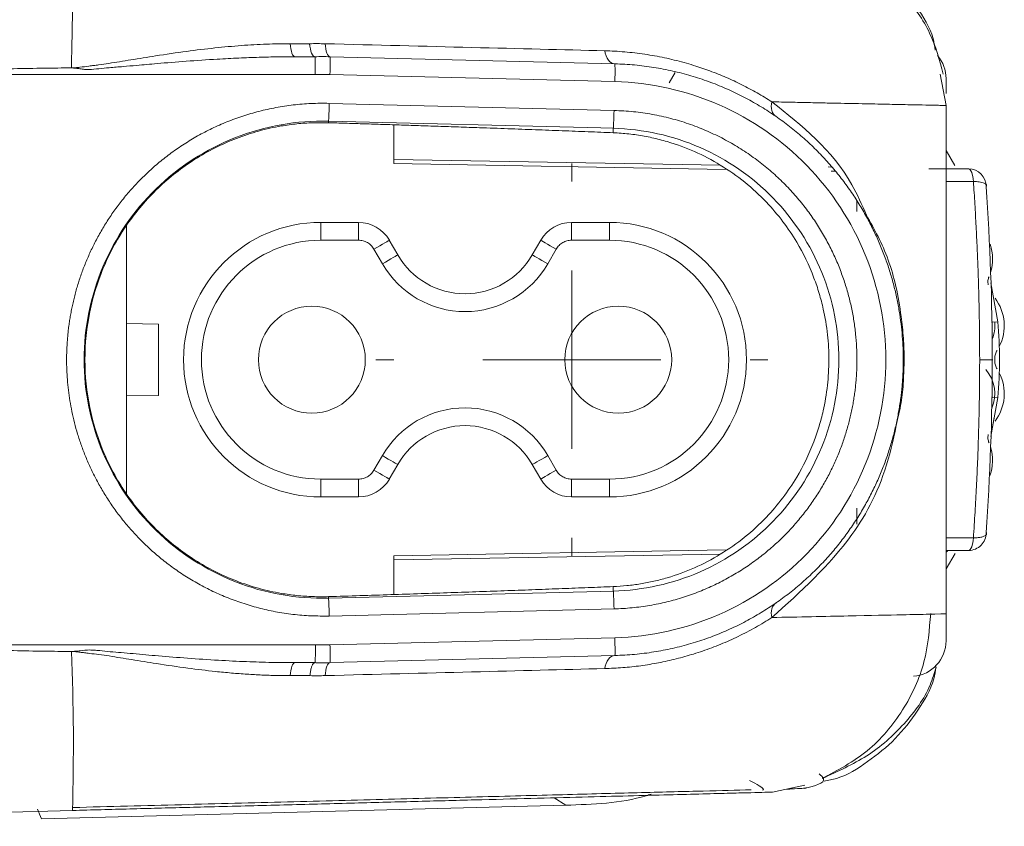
# Model space of a CAD drawing. Header units: millimetres. Extents: x 54 to 738, y 201 to 591.
# Tile 21 of 22: x 711 to 738, y 461 to 484. Entities that reach past the tile are written whole.
import ezdxf

# ---------------------------------------------------------------- set-up
doc = ezdxf.new("R2010")
doc.units = ezdxf.units.MM
doc.header["$LTSCALE"] = 3

# ---------------------------------------------------------------- blocks, each defined once
blk = doc.blocks.new('SW_CENTERMARKSYMBOL_0')
at = {"color": 0, "linetype": 'Continuous', "lineweight": 0}
for p, q in [((0, 5), (0, 5.5)), ((0, 0), (0, 2.5)), ((-5, 0), (-5.5, 0)), ((0, 0), (-2.5, 0)), ((0, 0), (0, -2.5)), ((0, 0), (2.5, 0)), ((5, 0), (5.5, 0)), ((0, -5), (0, -5.5))]:
    blk.add_line(p, q, dxfattribs=at)

msp = doc.modelspace()

# ---------------------------------------------------------------- linework, layer by layer
at = {"color": 7, "linetype": 'Continuous', "lineweight": 0}
for p, q in [((719.02, 482.715), (718.457, 482.715)), ((727.44, 482.515), (719.445, 482.715)), ((728.962, 481.98), (729.13, 482.272)), ((698.675, 482.215), (719.029, 482.215)), ((719.442, 482.216), (727.437, 482.016)), ((736.568, 482.225), (736.733, 481.347)), ((727.416, 481.207), (719.421, 481.407)), ((736.733, 481.347), (736.733, 467.089)), ((719.401, 480.907), (719.399, 480.864)), ((719.401, 480.907), (727.04, 480.716)), ((721.233, 480.803), (721.233, 479.832)), ((727.394, 480.707), (727.392, 480.583)), ((736.983, 479.666), (736.733, 480.081)), ((721.233, 479.832), (721.233, 479.718)), ((721.233, 479.718), (730.547, 479.555)), ((733.506, 479.504), (733.632, 479.502)), ((734.233, 478.667), (734.233, 478.378)), ((713.733, 470.456), (713.733, 477.98)), ((719.183, 478.068), (720.242, 478.068)), ((719.183, 477.568), (719.183, 478.068)), ((720.242, 477.568), (720.242, 478.068)), ((726.224, 478.068), (727.283, 478.068)), ((726.224, 478.068), (726.224, 477.568)), ((727.283, 478.068), (727.283, 477.568)), ((720.242, 477.568), (719.183, 477.568)), ((721.345, 477.158), (721.108, 477.568)), ((725.358, 477.568), (725.121, 477.158)), ((727.283, 477.568), (726.224, 477.568)), ((720.912, 476.908), (720.675, 477.318)), ((725.791, 477.318), (725.554, 476.908)), ((738.188, 475.279), (737.992, 476.377)), ((714.633, 475.218), (713.733, 475.234)), ((714.633, 473.218), (714.633, 475.218)), ((713.733, 473.202), (714.633, 473.218)), ((737.992, 472.06), (738.188, 473.158)), ((738.087, 472.592), (737.992, 472.06)), ((720.675, 471.118), (720.912, 471.528)), ((725.554, 471.528), (725.791, 471.118)), ((721.108, 470.868), (721.345, 471.278)), ((725.121, 471.278), (725.358, 470.868)), ((719.183, 470.868), (720.242, 470.868)), ((719.183, 470.368), (719.183, 470.868)), ((720.242, 470.368), (720.242, 470.868)), ((726.224, 470.868), (727.283, 470.868)), ((726.224, 470.868), (726.224, 470.368)), ((727.283, 470.868), (727.283, 470.368)), ((720.242, 470.368), (719.183, 470.368)), ((727.283, 470.368), (726.224, 470.368)), ((734.233, 470.056), (734.233, 469.605)), ((721.233, 468.718), (730.547, 468.881)), ((721.233, 468.604), (721.233, 468.718)), ((737.372, 468.868), (736.728, 468.868)), ((736.733, 468.356), (736.987, 468.778)), ((736.773, 468.845), (736.74, 468.817)), ((721.233, 468.604), (721.233, 467.633)), ((727.035, 467.72), (719.401, 467.529)), ((727.392, 467.853), (727.394, 467.729)), ((719.401, 467.529), (719.399, 467.572)), ((719.421, 467.029), (727.416, 467.229)), ((727.437, 466.421), (719.442, 466.221)), ((719.033, 466.221), (698.675, 466.221)), ((718.457, 465.721), (719.02, 465.721)), ((719.445, 465.721), (727.44, 465.921)), ((712.213, 461.576), (695.233, 461.131)), ((711.346, 461.337), (726.06, 461.722))]:
    msp.add_line(p, q, dxfattribs=at)
at = {"color": 18, "linetype": 'Continuous', "lineweight": 0}
for p, q in [((727.04, 480.716), (727.394, 480.707)), ((721.233, 479.832), (730.399, 479.675)), ((733.429, 479.623), (733.517, 479.621)), ((736.733, 479.215), (737.502, 479.217)), ((738.188, 475.279), (738.013, 475.273)), ((738.188, 473.158), (738.013, 473.163)), ((737.502, 469.219), (736.733, 469.221)), ((730.399, 468.761), (721.233, 468.604)), ((727.394, 467.729), (727.035, 467.72)), ((732.77, 462.281), (731.864, 462.09)), ((726.06, 461.722), (725.73, 461.93))]:
    msp.add_line(p, q, dxfattribs=at)
at = {"color": 7, "linetype": 'Continuous', "lineweight": 0, "flags": 128}
for points in [[(721.108, 477.568), (721.1, 477.563), (721.075, 477.549), (721.035, 477.526), (720.981, 477.495), (720.916, 477.457), (720.841, 477.414), (720.76, 477.367), (720.675, 477.318)], [(725.791, 477.318), (725.706, 477.367), (725.625, 477.414), (725.55, 477.457), (725.484, 477.495), (725.431, 477.526), (725.391, 477.549), (725.366, 477.563), (725.358, 477.568)], [(721.345, 477.158), (721.337, 477.153), (721.312, 477.139), (721.272, 477.116), (721.218, 477.085), (721.153, 477.047), (721.078, 477.004), (720.996, 476.957), (720.912, 476.908)], [(725.554, 476.908), (725.469, 476.957), (725.388, 477.004), (725.313, 477.047), (725.248, 477.085), (725.194, 477.116), (725.154, 477.139), (725.129, 477.153), (725.121, 477.158)], [(720.912, 471.528), (720.996, 471.479), (721.078, 471.432), (721.153, 471.389), (721.218, 471.351), (721.272, 471.32), (721.312, 471.297), (721.337, 471.283), (721.345, 471.278)], [(725.121, 471.278), (725.129, 471.283), (725.154, 471.297), (725.194, 471.32), (725.248, 471.351), (725.313, 471.389), (725.388, 471.432), (725.469, 471.479), (725.554, 471.528)], [(720.675, 471.118), (720.76, 471.069), (720.841, 471.022), (720.916, 470.979), (720.981, 470.941), (721.035, 470.91), (721.075, 470.887), (721.1, 470.873), (721.108, 470.868)], [(725.358, 470.868), (725.366, 470.873), (725.391, 470.887), (725.431, 470.91), (725.484, 470.941), (725.55, 470.979), (725.625, 471.022), (725.706, 471.069), (725.791, 471.118)]]:
    msp.add_lwpolyline(points, dxfattribs=at)
at = {"color": 7, "linetype": 'Continuous', "lineweight": 0}
for centre, radius, start, end in [((735.733, 482.102), 1, 0, 40.0804), ((720.275, 482.32), 7.168, 357.5694, 1.5655), ((719.183, 474.218), 3.85, 90, 270), ((720.242, 477.068), 1, 30, 90), ((726.224, 477.068), 1, 90, 150), ((727.283, 474.218), 3.85, 270, 90), ((736.762, 477.039), 1.278, 342.7632, 19.0062), ((723.233, 478.248), 2.18, 210, 330), ((737.091, 475.168), 1.278, 332.7632, 37.2368), ((718.933, 474.218), 1.5, 0, 180), ((727.533, 474.218), 1.5, 0, 180), ((737.091, 475.168), 1.013, 338.3009, 5.5647), ((726.233, 474.218), 11.87, 359.7967, 0.2033), ((718.933, 474.218), 1.5, 180, 0), ((727.533, 474.218), 1.5, 180, 0), ((737.091, 473.268), 1.013, 336.0137, 41.4782), ((737.091, 473.268), 1.278, 322.7632, 27.2368), ((723.233, 470.188), 2.18, 30, 150), ((736.762, 471.397), 1.278, 339.2917, 17.2368), ((720.242, 471.368), 1, 270, 330), ((726.224, 471.368), 1, 210, 270), ((735.733, 466.334), 1, 275, 0), ((650.874, 463.392), 61.366, 358.30389, 2.46687), ((712.286, 465.917), 7.162, 358.4327, 2.4325)]:
    msp.add_arc(centre, radius, start, end, dxfattribs=at)
at = {"color": 18, "linetype": 'Continuous', "lineweight": 0}
for points, knots in [([(712.224, 486.703), (712.228, 486.668), (712.24, 486.559), (712.241, 485.743), (712.226, 484.412), (712.202, 483.281), (712.19, 482.715)], [0, 0, 0, 0, 0.138598, 0.42573, 0.712865, 1, 1, 1, 1]), ([(731.845, 481.45), (732.691, 480.779), (733.767, 479.926), (734.373, 478.563), (734.502, 478.273)], [0, 0, 0, 0, 0.786631, 1, 1, 1, 1]), ([(735.404, 472.702), (735.314, 472.264), (735.033, 470.891), (734.004, 468.921), (732.652, 467.71), (731.845, 466.986)], [0, 0, 0, 0, 0.158845, 0.497621, 1, 1, 1, 1]), ([(736.258, 467.079), (736.036, 467.074), (735.543, 467.064), (734.077, 467.033), (732.595, 467.002), (731.845, 466.986)], [0, 0, 0, 0, 0.286759, 0.63859, 1, 1, 1, 1])]:
    msp.add_open_spline(points, degree=3, knots=knots, dxfattribs=at)
at = {"color": 7, "linetype": 'Continuous', "lineweight": 0}
for points, knots in [([(736.432, 482.898), (736.415, 483.008), (736.344, 483.451), (735.906, 484.134), (735.084, 485.17), (733.707, 486.104), (732.458, 486.268), (731.864, 486.346)], [0, 0, 0, 0, 0.054351, 0.219713, 0.386318, 0.708315, 1, 1, 1, 1]), ([(736.654, 482.23), (736.552, 482.617), (736.346, 483.396), (735.589, 484.474), (734.561, 485.387), (733.682, 485.776), (733.249, 485.967)], [0, 0, 0, 0, 0.250943, 0.50464, 0.756085, 1, 1, 1, 1]), ([(712.183, 482.403), (712.219, 482.404), (712.299, 482.407), (712.464, 482.424), (712.637, 482.448), (712.812, 482.469), (712.997, 482.492), (713.239, 482.527), (713.541, 482.577), (713.979, 482.648), (714.609, 482.749), (715.395, 482.865), (716.198, 482.963), (716.944, 483.031), (717.649, 483.073), (718.104, 483.078), (718.326, 483.081)], [0, 0, 0, 0, 0.017311, 0.038234, 0.079134, 0.100479, 0.122451, 0.168434, 0.217267, 0.268938, 0.381565, 0.524071, 0.652757, 0.774715, 0.8904, 1, 1, 1, 1]), ([(718.457, 482.715), (718.429, 482.715), (718.399, 482.749), (718.35, 482.885), (718.333, 482.984), (718.326, 483.081)], [0, 0, 0, 0, 0.5, 0.5, 1, 1, 1, 1]), ([(718.871, 483.08), (718.944, 483.081), (719.09, 483.083), (719.235, 483.08), (719.308, 483.079)], [0, 0, 0, 0, 0.498269, 1, 1, 1, 1]), ([(718.871, 483.08), (718.88, 482.982), (718.9, 482.884), (718.955, 482.749), (718.989, 482.715), (719.02, 482.715)], [0, 0, 0, 0, 0.5, 0.5, 1, 1, 1, 1]), ([(719.308, 483.079), (720.727, 483.043), (722.104, 483.008), (724.733, 482.942), (725.984, 482.911), (727.152, 482.882)], [0, 0, 0, 0, 0.5, 0.5, 1, 1, 1, 1]), ([(719.445, 482.715), (719.415, 482.716), (719.382, 482.75), (719.331, 482.884), (719.315, 482.982), (719.309, 483.079)], [0, 0, 0, 0, 0.5, 0.5, 1, 1, 1, 1]), ([(727.152, 482.882), (727.246, 482.879), (727.436, 482.872), (727.717, 482.852), (727.998, 482.823), (728.278, 482.786), (728.556, 482.741), (728.833, 482.687), (729.108, 482.624), (729.381, 482.553), (729.717, 482.454), (730.113, 482.319), (730.565, 482.137), (731.008, 481.931), (731.439, 481.702), (731.709, 481.535), (731.845, 481.45)], [0, 0, 0, 0, 0.053428, 0.107057, 0.160925, 0.215066, 0.269517, 0.324311, 0.379477, 0.435047, 0.491045, 0.588196, 0.687628, 0.789399, 0.893529, 1, 1, 1, 1]), ([(727.44, 482.515), (727.379, 482.517), (727.311, 482.552), (727.204, 482.688), (727.167, 482.786), (727.152, 482.882)], [0, 0, 0, 0, 0.5, 0.5, 1, 1, 1, 1]), ([(718.457, 482.715), (718.296, 482.715), (717.961, 482.713), (717.437, 482.7), (716.872, 482.678), (716.19, 482.643), (715.424, 482.591), (714.669, 482.53), (714.079, 482.478), (713.631, 482.438), (713.279, 482.41), (712.961, 482.382), (712.762, 482.358), (712.649, 482.355), (712.605, 482.356), (712.53, 482.36), (712.426, 482.375), (712.324, 482.391), (712.253, 482.398), (712.218, 482.4), (712.198, 482.401), (712.188, 482.401), (712.183, 482.401)], [0, 0, 0, 0, 0.077059, 0.160723, 0.250994, 0.347874, 0.487132, 0.617417, 0.708919, 0.768987, 0.831017, 0.877139, 0.920665, 0.925891, 0.93107, 0.941305, 0.961395, 0.980978, 0.990549, 0.995286, 0.997646, 1, 1, 1, 1]), ([(719.02, 482.715), (719.021, 482.714), (719.022, 482.712), (719.023, 482.695), (719.024, 482.662), (719.025, 482.609), (719.027, 482.535), (719.028, 482.44), (719.029, 482.331), (719.029, 482.254), (719.029, 482.215)], [0, 0, 0, 0, 0.086548, 0.186113, 0.298949, 0.424459, 0.560877, 0.705137, 0.853074, 1, 1, 1, 1]), ([(719.445, 482.715), (719.448, 482.715), (719.449, 482.661), (719.447, 482.476), (719.445, 482.346), (719.442, 482.216)], [0, 0, 0, 0, 0.5, 0.5, 1, 1, 1, 1]), ([(698.675, 482.215), (699.259, 482.222), (700.423, 482.237), (702.16, 482.259), (703.879, 482.278), (706.131, 482.299), (708.356, 482.333), (710.305, 482.375), (711.392, 482.394), (711.932, 482.4), (712.183, 482.403)], [0, 0, 0, 0, 0.129663, 0.258575, 0.385715, 0.511424, 0.758563, 0.879998, 0.944312, 1, 1, 1, 1]), ([(727.44, 465.921), (727.533, 465.924), (727.717, 465.931), (727.992, 465.952), (728.263, 465.981), (728.532, 466.019), (728.798, 466.065), (729.06, 466.12), (729.318, 466.183), (729.572, 466.253), (729.821, 466.331), (730.067, 466.415), (730.307, 466.507), (730.543, 466.605), (730.774, 466.71), (731, 466.821), (731.221, 466.937), (731.436, 467.06), (731.646, 467.187), (731.85, 467.32), (732.049, 467.457), (732.243, 467.599), (732.43, 467.745), (732.612, 467.896), (732.788, 468.05), (732.958, 468.207), (733.122, 468.368), (733.281, 468.532), (733.433, 468.699), (733.58, 468.868), (733.721, 469.04), (733.856, 469.214), (733.985, 469.39), (734.108, 469.567), (734.226, 469.746), (734.338, 469.926), (734.445, 470.107), (734.545, 470.29), (734.641, 470.472), (734.731, 470.656), (734.815, 470.84), (734.894, 471.024), (734.969, 471.208), (735.038, 471.392), (735.102, 471.575), (735.161, 471.758), (735.215, 471.941), (735.265, 472.123), (735.31, 472.304), (735.35, 472.484), (735.387, 472.663), (735.418, 472.841), (735.446, 473.017), (735.47, 473.192), (735.49, 473.366), (735.506, 473.538), (735.518, 473.708), (735.526, 473.877), (735.532, 474.044), (735.534, 474.265), (735.529, 474.544), (735.509, 474.884), (735.473, 475.23), (735.423, 475.583), (735.355, 475.94), (735.27, 476.302), (735.166, 476.668), (735.043, 477.035), (734.9, 477.404), (734.737, 477.773), (734.552, 478.14), (734.345, 478.505), (734.115, 478.865), (733.862, 479.219), (733.586, 479.565), (733.287, 479.902), (732.964, 480.228), (732.618, 480.54), (732.248, 480.837), (731.855, 481.117), (731.44, 481.378), (731.003, 481.618), (730.546, 481.834), (730.069, 482.024), (729.573, 482.187), (729.06, 482.32), (728.532, 482.421), (727.991, 482.491), (727.625, 482.507), (727.44, 482.515)], [0, 0, 0, 0, 0.010805, 0.021538, 0.032196, 0.042779, 0.053283, 0.063709, 0.074056, 0.084325, 0.094515, 0.104628, 0.114663, 0.124621, 0.134501, 0.144305, 0.154032, 0.163683, 0.173258, 0.182756, 0.192178, 0.201523, 0.210791, 0.219982, 0.229097, 0.238134, 0.247094, 0.255978, 0.264784, 0.273514, 0.282167, 0.290743, 0.299243, 0.307665, 0.31601, 0.324279, 0.33247, 0.340585, 0.348623, 0.356585, 0.364469, 0.372277, 0.380008, 0.387662, 0.395239, 0.402739, 0.410163, 0.417509, 0.424778, 0.431971, 0.439087, 0.446126, 0.453088, 0.459974, 0.466783, 0.473515, 0.480169, 0.486747, 0.493249, 0.499673, 0.512624, 0.525883, 0.539449, 0.553322, 0.567503, 0.58199, 0.596784, 0.611886, 0.627295, 0.643011, 0.659035, 0.675365, 0.692002, 0.708946, 0.726198, 0.743757, 0.761623, 0.779796, 0.798277, 0.817065, 0.83616, 0.85556, 0.875266, 0.895277, 0.915598, 0.93623, 0.957175, 0.978435, 1, 1, 1, 1]), ([(727.437, 482.016), (728.441, 481.99), (729.441, 481.769), (731.282, 480.965), (732.124, 480.384), (733.527, 478.945), (734.088, 478.089), (734.845, 476.227), (735.042, 475.223), (735.042, 473.213), (734.845, 472.209), (734.088, 470.348), (733.527, 469.491), (732.124, 468.053), (731.282, 467.471), (729.441, 466.667), (728.441, 466.446), (727.437, 466.421)], [0, 0, 0, 0, 0.125, 0.125, 0.25, 0.25, 0.375, 0.375, 0.5, 0.5, 0.625, 0.625, 0.75, 0.75, 0.875, 0.875, 1, 1, 1, 1]), ([(736.733, 482.102), (736.733, 482.072), (736.733, 482.025), (736.733, 481.827), (736.733, 481.709), (736.733, 481.683)], [0, 0, 0, 0, 0.588061, 0.907825, 1, 1, 1, 1]), ([(731.844, 481.45), (731.824, 481.367), (731.823, 481.28), (731.867, 481.132), (731.91, 481.074), (731.962, 481.039)], [0, 0, 0, 0, 0.5, 0.5, 1, 1, 1, 1]), ([(736.733, 481.347), (736.732, 481.348), (736.731, 481.349), (736.719, 481.348), (736.696, 481.348), (736.659, 481.348), (736.586, 481.351), (736.416, 481.354), (736.08, 481.361), (735.64, 481.37), (735.224, 481.379), (734.909, 481.386), (734.564, 481.393), (734.188, 481.401), (733.782, 481.409), (733.344, 481.418), (732.876, 481.428), (732.379, 481.439), (732.023, 481.446), (731.845, 481.45)], [0, 0, 0, 0, 0.023509, 0.056387, 0.088433, 0.116621, 0.16453, 0.242647, 0.364532, 0.495051, 0.549813, 0.604912, 0.660346, 0.716115, 0.772221, 0.828662, 0.885439, 0.942552, 1, 1, 1, 1]), ([(719.421, 481.407), (719.336, 481.408), (719.166, 481.411), (718.913, 481.403), (718.661, 481.387), (718.412, 481.363), (718.167, 481.33), (717.924, 481.289), (717.685, 481.241), (717.45, 481.184), (717.219, 481.121), (716.992, 481.05), (716.769, 480.973), (716.552, 480.889), (716.338, 480.799), (716.13, 480.703), (715.927, 480.602), (715.728, 480.495), (715.535, 480.382), (715.347, 480.265), (715.165, 480.144), (714.988, 480.018), (714.816, 479.888), (714.65, 479.755), (714.49, 479.618), (714.335, 479.477), (714.186, 479.334), (714.042, 479.188), (713.904, 479.039), (713.771, 478.888), (713.644, 478.735), (713.523, 478.58), (713.407, 478.424), (713.296, 478.266), (713.191, 478.107), (713.091, 477.947), (712.996, 477.786), (712.907, 477.624), (712.822, 477.463), (712.743, 477.3), (712.669, 477.138), (712.599, 476.976), (712.534, 476.814), (712.474, 476.653), (712.418, 476.492), (712.367, 476.331), (712.32, 476.172), (712.277, 476.013), (712.239, 475.856), (712.204, 475.7), (712.173, 475.545), (712.146, 475.391), (712.122, 475.239), (712.102, 475.088), (712.086, 474.939), (712.073, 474.792), (712.063, 474.646), (712.055, 474.503), (712.051, 474.361), (712.049, 474.175), (712.054, 473.94), (712.07, 473.655), (712.099, 473.363), (712.141, 473.063), (712.198, 472.757), (712.27, 472.446), (712.357, 472.129), (712.463, 471.81), (712.586, 471.487), (712.728, 471.164), (712.889, 470.84), (713.071, 470.517), (713.275, 470.197), (713.5, 469.882), (713.747, 469.572), (714.016, 469.271), (714.309, 468.979), (714.624, 468.699), (714.961, 468.433), (715.322, 468.183), (715.703, 467.951), (716.107, 467.74), (716.53, 467.552), (716.973, 467.388), (717.434, 467.252), (717.912, 467.144), (718.405, 467.07), (718.909, 467.027), (719.25, 467.028), (719.421, 467.029)], [0, 0, 0, 0, 0.011141, 0.0222, 0.033176, 0.044067, 0.054871, 0.065586, 0.076211, 0.086744, 0.097186, 0.107538, 0.1178, 0.127972, 0.138054, 0.148047, 0.157951, 0.167766, 0.177493, 0.187132, 0.196683, 0.206145, 0.215519, 0.224805, 0.234001, 0.243109, 0.252128, 0.261058, 0.269898, 0.27865, 0.287314, 0.295889, 0.304375, 0.312772, 0.32108, 0.3293, 0.33743, 0.345472, 0.353425, 0.361289, 0.369064, 0.37675, 0.384348, 0.391857, 0.399277, 0.406609, 0.413852, 0.421006, 0.428071, 0.435047, 0.441934, 0.448733, 0.455442, 0.462063, 0.468595, 0.475038, 0.481393, 0.487659, 0.493836, 0.499924, 0.511997, 0.52444, 0.537251, 0.550431, 0.563981, 0.5779, 0.592189, 0.606848, 0.621876, 0.637272, 0.653038, 0.669173, 0.685678, 0.702552, 0.719796, 0.737408, 0.75539, 0.773742, 0.792463, 0.811552, 0.831009, 0.850833, 0.871025, 0.891589, 0.912526, 0.933839, 0.95553, 0.977589, 1, 1, 1, 1]), ([(719.401, 480.907), (719.402, 480.908), (719.403, 480.92), (719.407, 480.97), (719.408, 481.008), (719.412, 481.105), (719.415, 481.164), (719.418, 481.286), (719.42, 481.349), (719.421, 481.407)], [0, 0, 0, 0, 0.25, 0.25, 0.5, 0.5, 0.75, 0.75, 1, 1, 1, 1]), ([(727.394, 480.707), (727.396, 480.71), (727.4, 480.765), (727.408, 480.949), (727.413, 481.078), (727.416, 481.207)], [0, 0, 0, 0, 0.5, 0.5, 1, 1, 1, 1]), ([(727.416, 467.229), (727.501, 467.232), (727.67, 467.238), (727.921, 467.259), (728.17, 467.287), (728.416, 467.325), (728.659, 467.37), (728.898, 467.424), (729.133, 467.485), (729.364, 467.555), (729.59, 467.631), (729.812, 467.715), (730.029, 467.805), (730.241, 467.901), (730.448, 468.004), (730.65, 468.113), (730.847, 468.227), (731.038, 468.346), (731.223, 468.47), (731.403, 468.599), (731.577, 468.733), (731.746, 468.87), (731.909, 469.012), (732.066, 469.157), (732.217, 469.305), (732.362, 469.456), (732.501, 469.611), (732.634, 469.767), (732.762, 469.927), (732.883, 470.088), (732.999, 470.251), (733.109, 470.416), (733.213, 470.582), (733.312, 470.749), (733.405, 470.917), (733.493, 471.086), (733.575, 471.255), (733.651, 471.425), (733.723, 471.595), (733.789, 471.765), (733.85, 471.935), (733.906, 472.105), (733.957, 472.274), (734.004, 472.442), (734.046, 472.61), (734.083, 472.776), (734.116, 472.942), (734.144, 473.106), (734.169, 473.269), (734.189, 473.431), (734.205, 473.591), (734.218, 473.75), (734.226, 473.907), (734.231, 474.062), (734.234, 474.284), (734.227, 474.575), (734.199, 474.939), (734.151, 475.309), (734.081, 475.683), (733.989, 476.061), (733.873, 476.442), (733.734, 476.822), (733.569, 477.202), (733.377, 477.578), (733.159, 477.949), (732.914, 478.312), (732.642, 478.666), (732.341, 479.007), (732.014, 479.334), (731.658, 479.644), (731.277, 479.934), (730.869, 480.201), (730.437, 480.443), (729.981, 480.657), (729.503, 480.841), (729.005, 480.991), (728.489, 481.104), (727.957, 481.181), (727.597, 481.199), (727.416, 481.207)], [0, 0, 0, 0, 0.011766, 0.02345, 0.035051, 0.046565, 0.05799, 0.069323, 0.080564, 0.091711, 0.102767, 0.11373, 0.124603, 0.135385, 0.146076, 0.156678, 0.167189, 0.177611, 0.187943, 0.198186, 0.208339, 0.218402, 0.228376, 0.238259, 0.248051, 0.257754, 0.267366, 0.276888, 0.28632, 0.295662, 0.304914, 0.314076, 0.323148, 0.33213, 0.341022, 0.349823, 0.358535, 0.367156, 0.375687, 0.384128, 0.392479, 0.40074, 0.408911, 0.416992, 0.424983, 0.432884, 0.440695, 0.448415, 0.456045, 0.463585, 0.471035, 0.478395, 0.485665, 0.492845, 0.499935, 0.516425, 0.533292, 0.550536, 0.568158, 0.586159, 0.604538, 0.623295, 0.642429, 0.661941, 0.681831, 0.7021, 0.722746, 0.743769, 0.765171, 0.786951, 0.80911, 0.831645, 0.854556, 0.877844, 0.901511, 0.92556, 0.949998, 0.974819, 1, 1, 1, 1]), ([(719.401, 467.529), (718.512, 467.507), (717.617, 467.664), (715.96, 468.314), (715.198, 468.806), (713.924, 470.049), (713.412, 470.798), (712.721, 472.439), (712.542, 473.328), (712.541, 475.108), (712.721, 475.998), (713.412, 477.638), (713.924, 478.388), (715.198, 479.63), (715.96, 480.122), (717.617, 480.772), (718.513, 480.929), (719.401, 480.907)], [0, 0, 0, 0, 0.125, 0.125, 0.25, 0.25, 0.375, 0.375, 0.5, 0.5, 0.625, 0.625, 0.75, 0.75, 0.875, 0.875, 1, 1, 1, 1]), ([(719.399, 467.572), (719.325, 467.571), (719.178, 467.568), (718.956, 467.572), (718.736, 467.584), (718.515, 467.603), (718.296, 467.629), (717.936, 467.685), (717.438, 467.795), (716.816, 468), (716.217, 468.265), (715.457, 468.696), (714.584, 469.379), (713.715, 470.396), (713.061, 471.574), (712.656, 472.867), (712.519, 474.218), (712.656, 475.569), (713.061, 476.861), (713.714, 478.04), (714.584, 479.057), (715.456, 479.74), (716.217, 480.171), (716.816, 480.436), (717.438, 480.641), (718.008, 480.768), (718.516, 480.837), (718.958, 480.869), (719.252, 480.865), (719.399, 480.864)], [0, 0, 0, 0, 0.010905, 0.021748, 0.032539, 0.04329, 0.054011, 0.064715, 0.096111, 0.127303, 0.158189, 0.188989, 0.250577, 0.312486, 0.374705, 0.437205, 0.5, 0.562796, 0.625294, 0.687515, 0.749424, 0.811013, 0.841812, 0.872702, 0.903892, 0.935291, 0.956714, 0.978253, 1, 1, 1, 1]), ([(719.399, 480.864), (719.555, 480.859), (719.874, 480.849), (720.36, 480.834), (720.865, 480.818), (721.39, 480.801), (721.931, 480.783), (722.489, 480.764), (723.062, 480.744), (723.715, 480.722), (724.437, 480.696), (725.211, 480.668), (725.963, 480.639), (726.693, 480.611), (727.159, 480.592), (727.392, 480.583)], [0, 0, 0, 0, 0.052816, 0.108399, 0.166749, 0.227867, 0.291752, 0.358404, 0.427823, 0.50001, 0.600008, 0.700006, 0.800004, 0.900002, 1, 1, 1, 1]), ([(727.394, 480.707), (728.23, 480.686), (729.062, 480.503), (730.595, 479.833), (731.295, 479.349), (732.463, 478.152), (732.93, 477.44), (733.56, 475.89), (733.724, 475.054), (733.724, 473.382), (733.56, 472.546), (732.93, 470.996), (732.463, 470.284), (731.295, 469.087), (730.595, 468.603), (729.062, 467.933), (728.229, 467.75), (727.394, 467.729)], [0, 0, 0, 0, 0.125, 0.125, 0.25, 0.25, 0.375, 0.375, 0.5, 0.5, 0.625, 0.625, 0.75, 0.75, 0.875, 0.875, 1, 1, 1, 1]), ([(727.392, 480.583), (727.465, 480.579), (727.613, 480.572), (727.832, 480.551), (728.05, 480.523), (728.266, 480.487), (728.482, 480.444), (728.695, 480.393), (729.103, 480.281), (729.689, 480.066), (730.417, 479.685), (731.093, 479.211), (731.674, 478.675), (732.156, 478.109), (732.615, 477.428), (732.949, 476.752), (733.174, 476.091), (733.311, 475.572), (733.417, 474.953), (733.459, 474.208), (733.415, 473.464), (733.307, 472.847), (733.17, 472.331), (732.945, 471.675), (732.612, 471.003), (732.154, 470.325), (731.673, 469.76), (731.092, 469.224), (730.417, 468.751), (729.689, 468.37), (729.053, 468.136), (728.538, 468.002), (728.161, 467.928), (727.78, 467.876), (727.521, 467.861), (727.392, 467.853)], [0, 0, 0, 0, 0.0111796, 0.0224555, 0.0338344, 0.0453229, 0.0569274, 0.0686539, 0.0805087, 0.1253292, 0.1715859, 0.219565, 0.2673347, 0.3078955, 0.346015, 0.4029289, 0.4245441, 0.4442197, 0.4736386, 0.5003715, 0.5270651, 0.5565298, 0.5761453, 0.5976696, 0.6542547, 0.6922789, 0.7327316, 0.7804887, 0.8284399, 0.874692, 0.9195034, 0.9401612, 0.9604407, 0.9803753, 1, 1, 1, 1]), ([(737.678, 474.218), (737.677, 474.357), (737.677, 474.636), (737.673, 475.055), (737.666, 475.476), (737.657, 475.898), (737.646, 476.322), (737.63, 476.805), (737.608, 477.35), (737.578, 477.963), (737.543, 478.588), (737.516, 479.006), (737.502, 479.217)], [0, 0, 0, 0, 0.082166, 0.164774, 0.247831, 0.331344, 0.41532, 0.499766, 0.619275, 0.742469, 0.86937, 1, 1, 1, 1]), ([(737.86, 479.068), (737.872, 479.085), (737.875, 479.103), (737.856, 479.139), (737.834, 479.156), (737.765, 479.185), (737.719, 479.197), (737.615, 479.212), (737.558, 479.216), (737.502, 479.217)], [0, 0, 0, 0, 0.25, 0.25, 0.5, 0.5, 0.75, 0.75, 1, 1, 1, 1]), ([(734.502, 478.273), (734.721, 477.878), (735.154, 477.098), (735.437, 475.84), (735.542, 474.836), (735.564, 474.218), (735.539, 473.608), (735.499, 473.074), (735.43, 472.803), (735.404, 472.702)], [0, 0, 0, 0, 0.291662, 0.576635, 0.671109, 0.760459, 0.849723, 0.944187, 1, 1, 1, 1]), ([(719.183, 470.868), (717.334, 470.868), (715.833, 472.369), (715.833, 476.067), (717.334, 477.568), (719.183, 477.568)], [0, 0, 0, 0, 0.5, 0.5, 1, 1, 1, 1]), ([(720.675, 477.318), (720.663, 477.337), (720.64, 477.374), (720.597, 477.423), (720.548, 477.466), (720.475, 477.514), (720.374, 477.558), (720.286, 477.565), (720.242, 477.568)], [0, 0, 0, 0, 0.126669, 0.250891, 0.374782, 0.50047, 0.748076, 1, 1, 1, 1]), ([(726.224, 477.568), (726.202, 477.567), (726.158, 477.565), (726.094, 477.552), (726.032, 477.531), (725.954, 477.493), (725.865, 477.427), (725.815, 477.355), (725.791, 477.318)], [0, 0, 0, 0, 0.126669, 0.250891, 0.374782, 0.50047, 0.748076, 1, 1, 1, 1]), ([(727.283, 477.568), (729.132, 477.568), (730.633, 476.067), (730.633, 472.369), (729.132, 470.868), (727.283, 470.868)], [0, 0, 0, 0, 0.5, 0.5, 1, 1, 1, 1]), ([(720.912, 476.908), (721.391, 476.079), (722.276, 475.568), (724.19, 475.568), (725.075, 476.079), (725.554, 476.908)], [0, 0, 0, 0, 0.5, 0.5, 1, 1, 1, 1]), ([(737.915, 476.321), (737.913, 476.34), (737.908, 476.378), (737.91, 476.435), (737.92, 476.492), (737.933, 476.528), (737.94, 476.546)], [0, 0, 0, 0, 0.2526268, 0.5000464, 0.7474424, 1, 1, 1, 1]), ([(738.103, 474.26), (738.104, 474.28), (738.105, 474.318), (738.118, 474.374), (738.137, 474.428), (738.157, 474.461), (738.166, 474.478)], [0, 0, 0, 0, 0.252627, 0.500046, 0.747442, 1, 1, 1, 1]), ([(737.502, 469.219), (737.51, 469.34), (737.526, 469.581), (737.548, 469.943), (737.568, 470.301), (737.587, 470.654), (737.604, 471.004), (737.618, 471.348), (737.635, 471.788), (737.652, 472.325), (737.667, 472.959), (737.676, 473.59), (737.677, 474.009), (737.678, 474.218)], [0, 0, 0, 0, 0.0751016, 0.1489839, 0.2216512, 0.2931077, 0.3633574, 0.4324045, 0.5002529, 0.6267332, 0.7521691, 0.8765837, 1, 1, 1, 1]), ([(738.032, 474.218), (738.047, 474.218), (738.052, 474.218), (738.036, 474.218), (738.015, 474.218), (737.946, 474.218), (737.898, 474.218), (737.793, 474.218), (737.734, 474.218), (737.678, 474.218)], [0, 0, 0, 0, 0.25, 0.25, 0.5, 0.5, 0.75, 0.75, 1, 1, 1, 1]), ([(738.166, 473.958), (738.157, 473.975), (738.137, 474.008), (738.118, 474.062), (738.105, 474.118), (738.104, 474.157), (738.103, 474.176)], [0, 0, 0, 0, 0.252558, 0.499954, 0.747373, 1, 1, 1, 1]), ([(725.554, 471.528), (725.075, 472.357), (724.19, 472.868), (722.276, 472.868), (721.391, 472.357), (720.912, 471.528)], [0, 0, 0, 0, 0.5, 0.5, 1, 1, 1, 1]), ([(737.94, 471.89), (737.933, 471.908), (737.92, 471.944), (737.91, 472.001), (737.908, 472.058), (737.913, 472.096), (737.915, 472.115)], [0, 0, 0, 0, 0.252558, 0.499954, 0.747373, 1, 1, 1, 1]), ([(720.242, 470.868), (720.264, 470.869), (720.308, 470.871), (720.372, 470.884), (720.434, 470.905), (720.512, 470.943), (720.601, 471.009), (720.65, 471.082), (720.675, 471.118)], [0, 0, 0, 0, 0.126669, 0.250891, 0.374782, 0.50047, 0.748076, 1, 1, 1, 1]), ([(725.791, 471.118), (725.802, 471.099), (725.826, 471.062), (725.869, 471.013), (725.918, 470.97), (725.991, 470.922), (726.092, 470.878), (726.18, 470.871), (726.224, 470.868)], [0, 0, 0, 0, 0.126669, 0.250891, 0.374782, 0.50047, 0.748076, 1, 1, 1, 1]), ([(737.372, 468.868), (737.502, 468.868), (737.626, 468.921), (737.809, 469.108), (737.86, 469.235), (737.86, 469.368)], [0, 0, 0, 0, 0.5, 0.5, 1, 1, 1, 1]), ([(737.86, 469.368), (737.864, 469.362), (737.87, 469.351), (737.872, 469.336), (737.87, 469.323), (737.862, 469.306), (737.842, 469.286), (737.793, 469.26), (737.717, 469.239), (737.614, 469.222), (737.538, 469.22), (737.502, 469.219)], [0, 0, 0, 0, 0.081043, 0.149827, 0.206344, 0.250706, 0.385188, 0.501064, 0.686755, 0.84804, 1, 1, 1, 1]), ([(727.392, 467.853), (727.276, 467.849), (727.044, 467.839), (726.689, 467.825), (726.327, 467.811), (725.96, 467.797), (725.587, 467.783), (725.208, 467.769), (724.824, 467.754), (724.434, 467.74), (724.039, 467.726), (723.508, 467.707), (722.833, 467.684), (722.003, 467.656), (721.154, 467.628), (720.286, 467.6), (719.695, 467.582), (719.399, 467.572)], [0, 0, 0, 0, 0.050001, 0.100002, 0.150003, 0.200005, 0.250006, 0.300007, 0.350009, 0.40001, 0.450011, 0.500013, 0.599217, 0.698818, 0.798815, 0.899209, 1, 1, 1, 1]), ([(727.416, 467.229), (727.413, 467.358), (727.408, 467.487), (727.4, 467.672), (727.396, 467.726), (727.394, 467.729)], [0, 0, 0, 0, 0.5, 0.5, 1, 1, 1, 1]), ([(719.401, 467.529), (719.403, 467.527), (719.407, 467.472), (719.414, 467.287), (719.418, 467.158), (719.421, 467.029)], [0, 0, 0, 0, 0.5, 0.5, 1, 1, 1, 1]), ([(731.962, 467.397), (731.91, 467.362), (731.867, 467.304), (731.823, 467.157), (731.824, 467.069), (731.844, 466.986)], [0, 0, 0, 0, 0.5, 0.5, 1, 1, 1, 1]), ([(733.255, 462.469), (733.695, 462.704), (734.582, 463.177), (735.561, 464.346), (736.187, 465.69), (736.265, 466.643), (736.303, 467.103)], [0, 0, 0, 0, 0.255243, 0.514414, 0.765901, 1, 1, 1, 1]), ([(736.733, 467.089), (736.716, 467.088), (736.696, 467.088), (736.316, 467.08), (736.258, 467.079)], [0, 0, 0, 0, 0.847467, 1, 1, 1, 1]), ([(736.733, 467.089), (736.733, 467.04), (736.733, 466.878), (736.733, 466.667), (736.733, 466.405), (736.733, 466.362), (736.733, 466.334)], [0, 0, 0, 0, 0.102298, 0.336054, 0.570106, 1, 1, 1, 1]), ([(731.845, 466.986), (731.769, 466.939), (731.62, 466.844), (731.386, 466.709), (731.148, 466.58), (730.905, 466.458), (730.659, 466.344), (730.41, 466.237), (730.158, 466.137), (729.904, 466.046), (729.574, 465.938), (729.163, 465.823), (728.668, 465.713), (728.167, 465.631), (727.663, 465.575), (727.322, 465.561), (727.152, 465.554)], [0, 0, 0, 0, 0.059478, 0.118246, 0.176296, 0.233623, 0.290227, 0.346113, 0.401286, 0.455759, 0.509545, 0.609906, 0.708952, 0.806852, 0.903798, 1, 1, 1, 1]), ([(727.44, 465.921), (727.443, 465.921), (727.444, 465.975), (727.442, 466.16), (727.44, 466.29), (727.437, 466.421)], [0, 0, 0, 0, 0.5, 0.5, 1, 1, 1, 1]), ([(712.183, 466.033), (711.932, 466.036), (711.39, 466.042), (710.302, 466.061), (708.351, 466.104), (706.124, 466.137), (703.873, 466.158), (701.572, 466.184), (699.838, 466.206), (698.675, 466.221)], [0, 0, 0, 0, 0.055802, 0.120234, 0.241834, 0.489106, 0.614781, 0.741822, 1, 1, 1, 1]), ([(712.183, 466.036), (712.188, 466.035), (712.198, 466.035), (712.219, 466.036), (712.255, 466.037), (712.329, 466.042), (712.479, 466.061), (712.651, 466.08), (712.833, 466.071), (713.025, 466.054), (713.279, 466.025), (713.591, 466.001), (714.043, 465.962), (714.661, 465.906), (715.461, 465.843), (716.285, 465.787), (717.076, 465.748), (717.791, 465.725), (718.243, 465.722), (718.457, 465.721)], [0, 0, 0, 0, 0.002434, 0.004874, 0.009774, 0.019667, 0.039875, 0.081806, 0.101385, 0.12629, 0.173396, 0.222927, 0.275233, 0.388947, 0.518507, 0.657532, 0.783217, 0.897372, 1, 1, 1, 1]), ([(718.326, 465.356), (718.196, 465.356), (717.931, 465.358), (717.526, 465.372), (717.107, 465.396), (716.675, 465.429), (716.121, 465.483), (715.419, 465.568), (714.633, 465.683), (714.002, 465.785), (713.561, 465.856), (713.256, 465.908), (712.964, 465.948), (712.733, 465.975), (712.556, 465.996), (712.429, 466.014), (712.305, 466.029), (712.224, 466.032), (712.183, 466.033)], [0, 0, 0, 0, 0.0644766, 0.1310608, 0.1997959, 0.2707213, 0.3438722, 0.4714429, 0.6147037, 0.7278997, 0.7786224, 0.8292542, 0.8756864, 0.9195059, 0.9405643, 0.9610275, 0.9805956, 1, 1, 1, 1]), ([(719.02, 465.721), (719.021, 465.722), (719.022, 465.723), (719.024, 465.738), (719.025, 465.76), (719.027, 465.789), (719.029, 465.825), (719.032, 465.896), (719.035, 466.007), (719.038, 466.134), (719.034, 466.199), (719.033, 466.221)], [0, 0, 0, 0, 0.087593, 0.173595, 0.258006, 0.340826, 0.422057, 0.501698, 0.750909, 0.917213, 1, 1, 1, 1]), ([(718.457, 465.721), (718.429, 465.721), (718.399, 465.687), (718.35, 465.551), (718.333, 465.453), (718.326, 465.356)], [0, 0, 0, 0, 0.5, 0.5, 1, 1, 1, 1]), ([(718.879, 465.357), (718.881, 465.379), (718.886, 465.424), (718.896, 465.486), (718.907, 465.541), (718.921, 465.588), (718.934, 465.626), (718.948, 465.656), (718.962, 465.679), (718.974, 465.696), (718.986, 465.707), (718.996, 465.714), (719.006, 465.718), (719.014, 465.72), (719.018, 465.721), (719.021, 465.721)], [0, 0, 0, 0, 0.110347, 0.21842, 0.322724, 0.42197, 0.515138, 0.601492, 0.68057, 0.752148, 0.816187, 0.872785, 0.922127, 0.964448, 1, 1, 1, 1]), ([(719.021, 465.721), (719.056, 465.72), (719.127, 465.718), (719.269, 465.718), (719.375, 465.719), (719.445, 465.721)], [0, 0, 0, 0, 0.249193, 0.498641, 1, 1, 1, 1]), ([(719.445, 465.721), (719.415, 465.72), (719.382, 465.686), (719.331, 465.551), (719.315, 465.454), (719.308, 465.358)], [0, 0, 0, 0, 0.5, 0.5, 1, 1, 1, 1]), ([(727.44, 465.921), (727.379, 465.919), (727.311, 465.884), (727.204, 465.748), (727.167, 465.65), (727.152, 465.554)], [0, 0, 0, 0, 0.5, 0.5, 1, 1, 1, 1]), ([(727.152, 465.554), (725.984, 465.525), (724.733, 465.494), (722.104, 465.428), (720.727, 465.393), (719.308, 465.358)], [0, 0, 0, 0, 0.5, 0.5, 1, 1, 1, 1]), ([(733.255, 462.478), (733.691, 462.671), (734.576, 463.063), (735.596, 463.987), (736.245, 464.869), (736.405, 465.434), (736.454, 465.607)], [0, 0, 0, 0, 0.282958, 0.574785, 0.869402, 1, 1, 1, 1]), ([(733.309, 462.4), (733.428, 462.421), (733.872, 462.5), (734.55, 462.938), (735.338, 463.562), (735.945, 464.366), (736.369, 465.05), (736.436, 465.493), (736.454, 465.607)], [0, 0, 0, 0, 0.076446, 0.28639, 0.500941, 0.715815, 0.926688, 1, 1, 1, 1]), ([(719.308, 465.358), (719.237, 465.356), (719.094, 465.353), (718.951, 465.355), (718.879, 465.357)], [0, 0, 0, 0, 0.497615, 1, 1, 1, 1]), ([(731.221, 462.416), (731.417, 462.31), (731.656, 462.181), (731.596, 462.151), (731.585, 462.146)], [0, 0, 0, 0, 0.819406, 1, 1, 1, 1]), ([(732.759, 462.195), (733.051, 462.268), (733.438, 462.364), (733.227, 462.557), (733.175, 462.605)], [0, 0, 0, 0, 0.755742, 1, 1, 1, 1]), ([(731.864, 462.09), (731.864, 462.09), (731.864, 462.09), (731.855, 462.09), (731.841, 462.09), (731.811, 462.089), (731.754, 462.087), (731.6, 462.083), (731.288, 462.075), (730.706, 462.06), (729.933, 462.04), (728.973, 462.015), (727.84, 461.985), (726.544, 461.951), (725.101, 461.913), (723.523, 461.872), (721.828, 461.828), (720.032, 461.781), (718.153, 461.731), (716.598, 461.691), (715.414, 461.66), (714.619, 461.639), (713.821, 461.618), (713.018, 461.597), (712.482, 461.583), (712.213, 461.576)], [0, 0, 0, 0, 0.009824, 0.020265, 0.031329, 0.043016, 0.069212, 0.095616, 0.159171, 0.222709, 0.28745, 0.352211, 0.416962, 0.481732, 0.546492, 0.611272, 0.676042, 0.740831, 0.805607, 0.870405, 0.896357, 0.92225, 0.948127, 0.97403, 1, 1, 1, 1]), ([(712.226, 461.658), (713.246, 461.684), (715.286, 461.738), (718.27, 461.816), (721.118, 461.891), (723.767, 461.96), (726.162, 462.023), (728.243, 462.077), (730.003, 462.123), (730.843, 462.145), (731.263, 462.156)], [0, 0, 0, 0, 0.125002, 0.250002, 0.375002, 0.500002, 0.625002, 0.750001, 0.875001, 1, 1, 1, 1]), ([(732.254, 462.172), (732.296, 462.174), (732.667, 462.189), (732.753, 462.2), (732.829, 462.21)], [0, 0, 0, 0, 0.112683, 1, 1, 1, 1]), ([(726.06, 461.722), (726.826, 461.748), (727.64, 461.774), (728.41, 462.016), (728.456, 462.031)], [0, 0, 0, 0, 0.939582, 1, 1, 1, 1])]:
    msp.add_open_spline(points, degree=3, knots=knots, dxfattribs=at)
for points in [[(718.326, 483.081), (718.508, 483.08), (718.69, 483.08), (718.871, 483.08)], [(712.19, 482.715), (712.188, 482.611), (712.185, 482.506), (712.183, 482.403)], [(719.445, 482.715), (719.304, 482.719), (719.162, 482.719), (719.02, 482.715)], [(719.029, 482.215), (719.166, 482.219), (719.304, 482.219), (719.442, 482.216)], [(737.372, 479.568), (736.997, 479.568), (736.622, 479.568), (736.247, 479.568)], [(737.453, 479.471), (737.429, 479.536), (737.399, 479.568), (737.372, 479.568)], [(737.86, 479.068), (737.86, 479.344), (737.642, 479.568), (737.372, 479.568)], [(737.502, 479.217), (737.494, 479.312), (737.477, 479.406), (737.453, 479.471)], [(738.032, 474.218), (738.032, 475.859), (737.967, 477.501), (737.86, 479.068)], [(738.188, 473.158), (738.248, 473.862), (738.248, 474.574), (738.188, 475.279)], [(737.86, 469.368), (737.967, 470.935), (738.032, 472.577), (738.032, 474.218)], [(737.453, 468.965), (737.477, 469.03), (737.494, 469.125), (737.502, 469.219)], [(737.372, 468.868), (737.399, 468.868), (737.429, 468.9), (737.453, 468.965)], [(719.442, 466.221), (719.306, 466.217), (719.169, 466.217), (719.033, 466.221)], [(719.02, 465.721), (719.162, 465.718), (719.304, 465.718), (719.445, 465.721)], [(718.879, 465.357), (718.695, 465.356), (718.511, 465.356), (718.326, 465.356)], [(711.233, 461.614), (711.27, 461.521), (711.308, 461.429), (711.346, 461.337)]]:
    msp.add_open_spline(points, degree=3, dxfattribs=at)

# ---------------------------------------------------------------- block references
msp.add_blockref('SW_CENTERMARKSYMBOL_0', (726.233, 474.218), dxfattribs=at)

doc.saveas('drawing.dxf')
